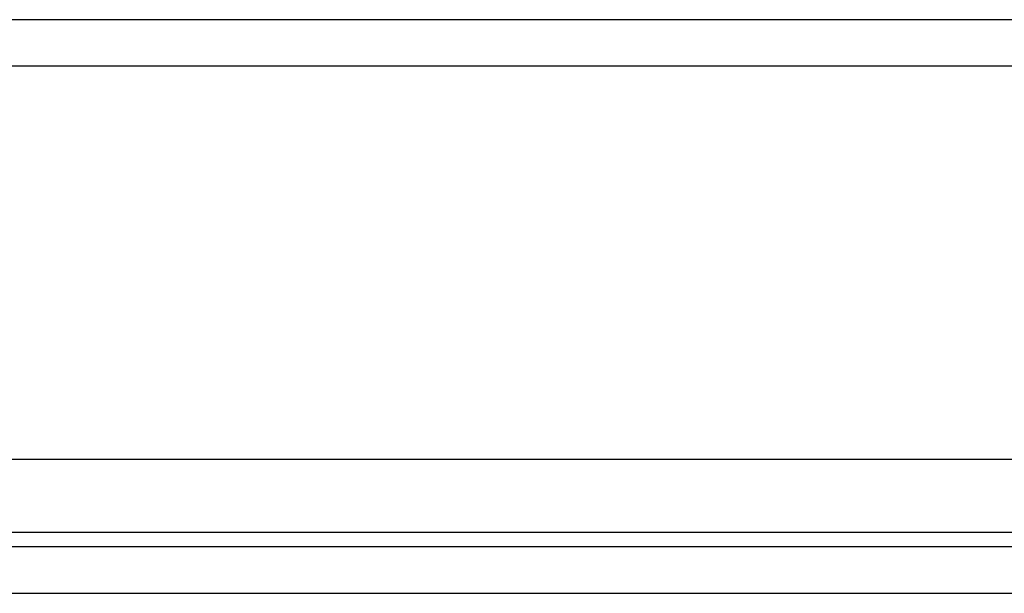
# Model space of a CAD drawing. Header units: inches. Extents: x 25 to 627, y 68 to 290.
# Tile 62 of 250: x 77.15 to 79.24, y 285.35 to 286.57. Entities that reach past the tile are written whole.
import ezdxf

# ---------------------------------------------------------------- set-up
doc = ezdxf.new("R2010")
doc.units = ezdxf.units.IN
doc.header["$MEASUREMENT"] = 0
doc.layers.add('Visible Edges(ANSI)', color=7, linetype='Continuous', lineweight=25)
doc.layers.add('Visible Tangent Edges(ANSI)', color=7, linetype='Continuous', lineweight=25)

msp = doc.modelspace()

# ---------------------------------------------------------------- linework, layer by layer
at = {"layer": 'Visible Edges(ANSI)'}
for p, q in [((25.1886, 286.5713), (84.7936, 286.5713)), ((84.7936, 285.6373), (25.1886, 285.6373)), ((84.8921, 285.4518), (25.0901, 285.4518))]:
    msp.add_line(p, q, dxfattribs=at)
at = {"layer": 'Visible Tangent Edges(ANSI)'}
for p, q in [((84.7936, 286.4723), (25.1886, 286.4723)), ((25.9893, 285.4828), (83.993, 285.4828)), ((25.0901, 285.3528), (84.8921, 285.3528))]:
    msp.add_line(p, q, dxfattribs=at)

doc.saveas('drawing.dxf')
